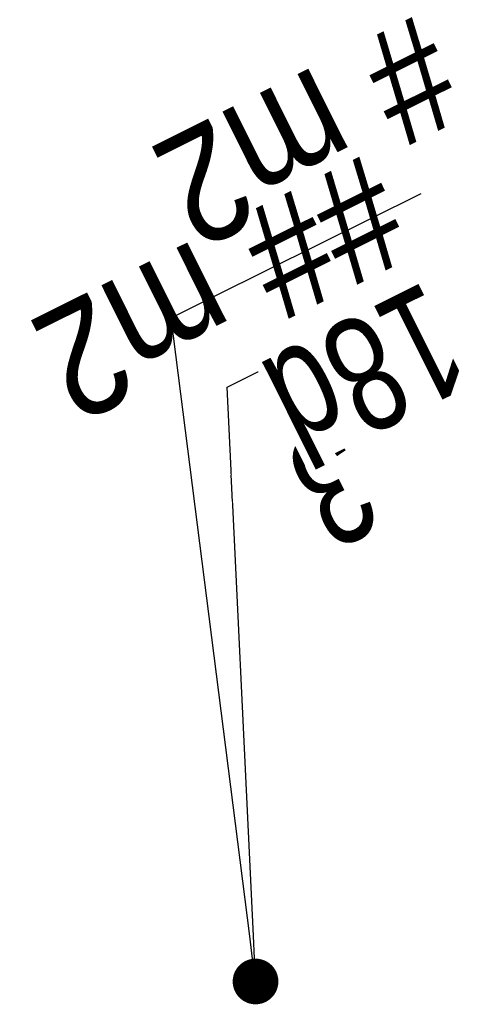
# Model space of a CAD drawing. Header units: metres. Extents: x -623699 to 3, y -1176857 to 13.
# Tile 3 of 3: x -3 to 3, y 0 to 13. Entities that reach past the tile are written whole.
import ezdxf
from ezdxf import colors
from ezdxf.entities.mleader import LeaderData, LeaderLine
from ezdxf.math import Vec2, Vec3

# ---------------------------------------------------------------- set-up
doc = ezdxf.new("R2010")
doc.units = ezdxf.units.M
doc.layers.add('08_ZE_plochy', color=22, linetype='Continuous', plot=False)
doc.layers.add('8_kat_docasny zabor Obec', color=94, linetype='Continuous', lineweight=25)
doc.layers.add('8_kat_trvaly zabor SUS', color=41, linetype='Continuous', lineweight=25)
doc.styles.add('ROMANS', font='wromans.shx', dxfattribs={"width": 0.75})

# ---------------------------------------------------------------- blocks, each defined once
blk = doc.blocks.new('_Dot')
at = {"color": 0, "linetype": 'ByBlock', "lineweight": -2}
blk.add_line((-0.5, 0), (-1, 0), dxfattribs=at)
at = {"color": 0, "linetype": 'ByBlock', "const_width": 0.5}
blk.add_lwpolyline([(-0.25, 0, 1), (0.25, 0, 1)], format="xyb", close=True, dxfattribs=at)

msp = doc.modelspace()

# ---------------------------------------------------------------- texts
at = {"layer": '08_ZE_plochy', "color": 51, "ltscale": 0.75, "style": 'ROMANS', "width": 0.9}
msp.add_text('## m2', height=1.5, rotation=206.5, dxfattribs=at).set_placement((1.462, 10.88))

# ---------------------------------------------------------------- next in the draw order: leaders
at = {"layer": '8_kat_trvaly zabor SUS'}
ml = msp.add_multileader_mtext('Standard', dxfattribs=at)
ml.set_content('{\\H0.88888x;3}', color=256, style='ROMANS')
ml.set_leader_properties(color=256, linetype='ByLayer', lineweight=-1)
ml.set_arrow_properties(name='DOT')
ml.build(insert=Vec2(0, 0))
ml.multileader.update_dxf_attribs({"text_left_attachment_type": 5, "text_right_attachment_type": 5, "dogleg_length": 0.1, "arrow_head_size": 0.6, "scale": 50})
ctx = ml.context
ctx.base_point, ctx.scale, ctx.char_height, ctx.arrow_head_size, ctx.landing_gap_size, ctx.plane_origin, ctx.plane_x_axis, ctx.plane_y_axis = Vec3(0.594, 8.285), 50, 1.6875, 0.6, 0, Vec3(120.013, -35.588), Vec3(-0.894934, -0.446198), Vec3(0.446198, -0.894934)
ctx.left_attachment, ctx.right_attachment = 5, 5
notes = []
notes.append((ctx, [(1, (1, 1, 0), (-0.374, 7.803), (0.894934, 0.446198), 0.332, [(0, [(0, 0)], 0, [])])]))
ctx.mtext.insert, ctx.mtext.text_direction, ctx.mtext.rotation, ctx.mtext.line_spacing_style = Vec3(1.732, 6.003), Vec3(-0.894934, -0.446198), 3.604105, 2
ctx.mtext.has_bg_fill, ctx.mtext.bg_color, ctx.mtext.bg_scale_factor, ctx.mtext.bg_transparency, ctx.mtext.use_window_bg_color = 1, -1073741824, 1, 0, 1
for ctx, leaders in notes:
    for number, flags, end, landing, length, lines in leaders:
        leader = LeaderData()
        leader.index, (leader.has_last_leader_line, leader.has_dogleg_vector, leader.attachment_direction) = number, flags
        leader.last_leader_point, leader.dogleg_vector, leader.dogleg_length = Vec3(end), Vec3(landing), length
        for number, points, colour, breaks in lines:
            line = LeaderLine()
            line.index, line.vertices, line.color, line.breaks = number, Vec3.list(points), colors.encode_raw_color(colour), breaks
            leader.lines.append(line)
        ctx.leaders.append(leader)

# ---------------------------------------------------------------- next in the draw order: leaders
at = {"layer": '8_kat_docasny zabor Obec'}
ml = msp.add_multileader_mtext('Standard', dxfattribs=at)
ml.set_content('{\\H0.88888x;18d}', color=256, style='ROMANS')
ml.set_leader_properties(color=256, linetype='ByLayer', lineweight=-1)
ml.set_arrow_properties(name='DOT')
ml.build(insert=Vec2(0, 0))
ml.multileader.update_dxf_attribs({"text_left_attachment_type": 5, "text_right_attachment_type": 5, "dogleg_length": 0.00664, "arrow_head_size": 0.6, "scale": 50})
ctx = ml.context
ctx.base_point, ctx.scale, ctx.char_height, ctx.arrow_head_size, ctx.landing_gap_size, ctx.plane_origin, ctx.plane_x_axis, ctx.plane_y_axis = Vec3(1.773, 10.15), 50, 1.6875, 0.6, 0, Vec3(111.664, -33.918), Vec3(-0.894934, -0.446198), Vec3(0.446198, -0.894934)
ctx.left_attachment, ctx.right_attachment = 5, 5
notes = []
notes.append((ctx, [(1, (1, 1, 0), (-1.108, 8.713), (0.894934, 0.446198), 0.648, [(0, [(0, 0)], 0, [])])]))
ctx.mtext.insert, ctx.mtext.text_direction, ctx.mtext.rotation, ctx.mtext.line_spacing_style = Vec3(2.911, 7.868), Vec3(-0.894934, -0.446198), 3.604105, 2
ctx.mtext.has_bg_fill, ctx.mtext.bg_color, ctx.mtext.bg_scale_factor, ctx.mtext.bg_transparency, ctx.mtext.use_window_bg_color = 1, -1073741824, 1, 0, 1
for ctx, leaders in notes:
    for number, flags, end, landing, length, lines in leaders:
        leader = LeaderData()
        leader.index, (leader.has_last_leader_line, leader.has_dogleg_vector, leader.attachment_direction) = number, flags
        leader.last_leader_point, leader.dogleg_vector, leader.dogleg_length = Vec3(end), Vec3(landing), length
        for number, points, colour, breaks in lines:
            line = LeaderLine()
            line.index, line.vertices, line.color, line.breaks = number, Vec3.list(points), colors.encode_raw_color(colour), breaks
            leader.lines.append(line)
        ctx.leaders.append(leader)

# ---------------------------------------------------------------- next in the draw order: texts
at = {"layer": '08_ZE_plochy', "color": 94, "ltscale": 0.75, "style": 'ROMANS', "width": 0.9}
msp.add_text('# m2', height=1.5, rotation=206.5, dxfattribs=at).set_placement((2.152, 12.713))

doc.saveas('drawing.dxf')
